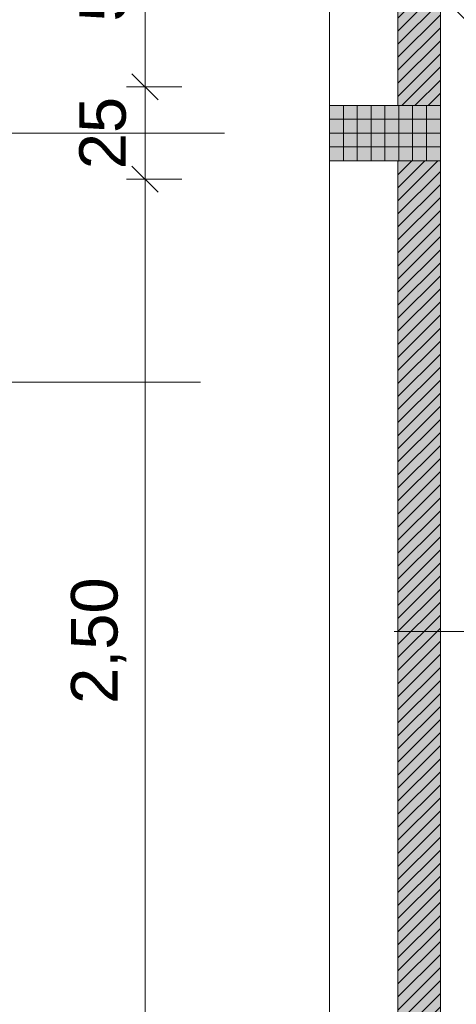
# Model space of a CAD drawing. Header units: metres. Extents: x -111 to 152, y -132 to 99.
# Tile 50 of 256: x -40.66 to -39.48, y -2.36 to 0.31. Entities that reach past the tile are written whole.
import ezdxf

# ---------------------------------------------------------------- set-up
doc = ezdxf.new("R2010")
doc.units = ezdxf.units.M
doc.header["$PDMODE"] = 1
doc.header["$PDSIZE"] = -2
doc.linetypes.add('Achsen 01', pattern=[5.291531, 3.175, -1.058062, 0.352704, -0.705764])
doc.linetypes.add('Raster 01', pattern=[2, 1, -1])
doc.layers.get('0').update_dxf_attribs({"lineweight": 25})
for name, color, linetype, lineweight, true_color in [('014_Fassadenarbeiten-000 Aufsicht Betonfertigteile', 7, 'Continuous', 9, 0xc0c0c0), ('AV1-Achsen', 1, 'Achsen 01', 18, 0xff0000), ('AV1-Raster', 7, 'Raster 01', 9, 0xa6a6a6)]:
    doc.layers.add(name, color=color, linetype=linetype, lineweight=lineweight, true_color=true_color)
for name, color, linetype, lineweight in [('014_Fassadenarbeiten-330 Betonfertigteile vertikal', 7, 'Continuous', 9), ('014_Fassadenarbeiten-330 Mauerwerk 11.5cm', 7, 'Continuous', 9), ('_1.35m (3D)', 7, 'Continuous', 9), ('_EG (2D)', 7, 'Continuous', 9), ('_GRU (2D)', 7, 'Continuous', 9), ('AV1-Schnitt Achsen', 7, 'Achsen 01', 18), ('Bemaßung-Bemaßung', 7, 'Continuous', 9), ('Keine', 7, 'Continuous', 9)]:
    doc.layers.add(name, color=color, linetype=linetype, lineweight=lineweight)
doc.layers.get('0').freeze()
doc.styles.add('Arial', font='arial.ttf')
doc.dimstyles.new('COE 50', dxfattribs={"dimtxt": 126.090495, "dimasz": 0.001414, "dimexe": 0.001, "dimexo": 0.01, "dimgap": 0.001, "dimtad": 1, "dimdec": 3, "dimtxsty": 'Arial', "dimblk": 'VW_SLASH-3', "dimblk1": 'VW_SLASH-3', "dimblk2": 'VW_SLASH-3', "dimcen": 0, "dimadec": 3, "dimazin": 0, "dimtfac": 0.8, "dimtdec": 3, "dimtix": 1, "dimtmove": 0, "dimatfit": 0, "dimldrblk": 'VW_SLASH-2', "dimfxl": 0.002, "dimfxlon": 1, "dimfrac": 2, "dimtolj": 1, "dimarcsym": 0})
pattern_1 = [(45, (0, 0), (0.01767767, -0.01767767), [])]

# ---------------------------------------------------------------- blocks, each defined once
blk = doc.blocks.new('Group-2')
at = {"layer": 'AV1-Raster'}
blk.add_line((1.35, -1.35), (-40.5, -1.35), dxfattribs=at)
blk = doc.blocks.new('1.35m (3D)')
at = {"layer": 'AV1-Raster', "color": 7}
blk.add_blockref('Group-2', (0, 0), dxfattribs=at)
blk = doc.blocks.new('VW_SLASH-3')
at = {"color": 0, "linetype": 'ByBlock', "lineweight": -2, "transparency": 16777216}
blk.add_line((0, 0), (-1, 0), dxfattribs=at)
at = {"color": 0, "linetype": 'Continuous', "lineweight": 15, "transparency": 16777216, "flags": 128}
blk.add_lwpolyline([(0.5, 0.5), (-0.5, -0.5)], dxfattribs=at)
blk = doc.blocks.new('*D343')
at = {"layer": 'Bemaßung-Bemaßung', "color": 0, "lineweight": -2}
for p, q in [((-39.825, 2.575), (-39.825, 2.725)), ((-39.64, 2.575), (-39.64, 2.725)), ((-39.8957, 2.675), (-39.9664, 2.675)), ((-39.64, 2.675), (-39.825, 2.675)), ((-39.5693, 2.675), (-39.4986, 2.675))]:
    blk.add_line(p, q, dxfattribs=at)
at = {"layer": 'Defpoints', "color": 0}
for p in [(-39.825, 2.675), (-39.64, 0.49), (-39.825, 0.075)]:
    blk.add_point(p, dxfattribs=at)
at = {"layer": 'Bemaßung-Bemaßung', "color": 0, "lineweight": -2, "xscale": 0.070693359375, "yscale": 0.070693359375, "zscale": 0.070693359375}
blk.add_blockref('VW_SLASH-3', (-39.825, 2.675), dxfattribs=at)
at = {"layer": 'Bemaßung-Bemaßung', "color": 0, "lineweight": -2, "xscale": 0.070693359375, "yscale": 0.070693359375, "zscale": 0.070693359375, "rotation": 180}
blk.add_blockref('VW_SLASH-3', (-39.64, 2.675), dxfattribs=at)
at = {"layer": 'Bemaßung-Bemaßung', "color": 0, "insert": (-39.9637, 2.8264), "char_height": 0.12609, "attachment_point": 5, "style": 'Arial'}
blk.add_mtext('\\A1;18\\S5^ ;', dxfattribs=at)
blk = doc.blocks.new('VW_SLASH-2')
at = {"color": 0, "linetype": 'ByBlock', "lineweight": -2, "transparency": 16777216}
blk.add_line((0, 0), (-1, 0), dxfattribs=at)
at = {"color": 0, "linetype": 'Continuous', "lineweight": 15, "transparency": 16777216, "flags": 128}
blk.add_lwpolyline([(0.5, 0.5), (-0.5, -0.5)], dxfattribs=at)
blk = doc.blocks.new('*D379')
at = {"layer": 'Bemaßung-Bemaßung', "color": 0, "lineweight": -2}
for p, q in [((-39.825, 1.575), (-39.825, 1.725)), ((-39.275, 1.575), (-39.275, 1.725)), ((-39.3457, 1.675), (-39.7543, 1.675))]:
    blk.add_line(p, q, dxfattribs=at)
at = {"layer": 'Defpoints', "color": 0}
for p in [(-39.825, 1.675), (-39.275, 0.125), (-39.825, -0.075)]:
    blk.add_point(p, dxfattribs=at)
at = {"layer": 'Bemaßung-Bemaßung', "color": 0, "lineweight": -2, "xscale": 0.070693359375, "yscale": 0.070693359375, "zscale": 0.070693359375, "rotation": 180}
blk.add_blockref('VW_SLASH-3', (-39.825, 1.675), dxfattribs=at)
at = {"layer": 'Bemaßung-Bemaßung', "color": 0, "lineweight": -2, "xscale": 0.070693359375, "yscale": 0.070693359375, "zscale": 0.070693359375}
blk.add_blockref('VW_SLASH-3', (-39.275, 1.675), dxfattribs=at)
at = {"layer": 'Bemaßung-Bemaßung', "color": 0, "insert": (-39.55, 1.7891), "char_height": 0.12609, "attachment_point": 5, "style": 'Arial'}
blk.add_mtext('\\A1;55', dxfattribs=at)
blk = doc.blocks.new('*D426')
at = {"layer": 'Bemaßung-Bemaßung', "color": 0, "lineweight": -2}
for p, q in [((-39.825, 3.075), (-39.825, 3.225)), ((0.675, 3.075), (0.675, 3.225)), ((-39.7543, 3.175), (0.6043, 3.175))]:
    blk.add_line(p, q, dxfattribs=at)
at = {"layer": 'Defpoints', "color": 0}
for p in [(0.675, 3.175), (-39.825, 0), (0.675, 0)]:
    blk.add_point(p, dxfattribs=at)
at = {"layer": 'Bemaßung-Bemaßung', "color": 0, "lineweight": -2, "xscale": 0.070693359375, "yscale": 0.070693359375, "zscale": 0.070693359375, "rotation": 180}
blk.add_blockref('VW_SLASH-3', (-39.825, 3.175), dxfattribs=at)
at = {"layer": 'Bemaßung-Bemaßung', "color": 0, "lineweight": -2, "xscale": 0.070693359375, "yscale": 0.070693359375, "zscale": 0.070693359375}
blk.add_blockref('VW_SLASH-3', (0.675, 3.175), dxfattribs=at)
at = {"layer": 'Bemaßung-Bemaßung', "color": 0, "insert": (-19.575, 3.3008), "char_height": 0.12609, "attachment_point": 5, "style": 'Arial'}
blk.add_mtext('\\A1;40,50', dxfattribs=at)
blk = doc.blocks.new('*D525')
at = {"layer": 'Bemaßung-Bemaßung', "color": 0, "lineweight": -2}
for p, q in [((-41.225, -0.075), (-41.375, -0.075)), ((-41.325, -0.1457), (-41.325, -2.5543)), ((-41.225, -2.625), (-41.375, -2.625))]:
    blk.add_line(p, q, dxfattribs=at)
at = {"layer": 'Defpoints', "color": 0}
for p in [(-39.825, -0.075), (-41.325, -2.625), (-39.825, -2.625)]:
    blk.add_point(p, dxfattribs=at)
at = {"layer": 'Bemaßung-Bemaßung', "color": 0, "lineweight": -2, "xscale": 0.070693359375, "yscale": 0.070693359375, "zscale": 0.070693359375}
for p, rotation in [((-41.325, -0.075), 89.99999999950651), ((-41.325, -2.625), 269.9999999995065)]:
    blk.add_blockref('VW_SLASH-3', p, dxfattribs=dict(at, rotation=rotation))
at = {"layer": 'Bemaßung-Bemaßung', "color": 0, "insert": (-41.4508, -1.35), "char_height": 0.12609, "attachment_point": 5, "rotation": 90, "style": 'Arial'}
blk.add_mtext('\\A1;2,55', dxfattribs=at)
blk = doc.blocks.new('*D526')
at = {"layer": 'Bemaßung-Bemaßung', "color": 0, "lineweight": -2}
for p, q in [((-41.325, 0.1457), (-41.325, 0.2164)), ((-41.225, 0.075), (-41.375, 0.075)), ((-41.325, 0.075), (-41.325, -0.075)), ((-41.225, -0.075), (-41.375, -0.075)), ((-41.325, -0.1457), (-41.325, -0.2164))]:
    blk.add_line(p, q, dxfattribs=at)
at = {"layer": 'Defpoints', "color": 0}
for p in [(-39.825, 0.075), (-41.325, -0.075), (-39.825, -0.075)]:
    blk.add_point(p, dxfattribs=at)
at = {"layer": 'Bemaßung-Bemaßung', "color": 0, "lineweight": -2, "xscale": 0.070693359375, "yscale": 0.070693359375, "zscale": 0.070693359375}
for p, rotation in [((-41.325, 0.075), 269.999999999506), ((-41.325, -0.075), 89.99999999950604)]:
    blk.add_blockref('VW_SLASH-3', p, dxfattribs=dict(at, rotation=rotation))
at = {"layer": 'Bemaßung-Bemaßung', "color": 0, "insert": (-41.5144, 0), "char_height": 0.12609, "attachment_point": 5, "rotation": 90, "style": 'Arial'}
blk.add_mtext('\\A1;15', dxfattribs=at)
blk = doc.blocks.new('*D527')
at = {"layer": 'Bemaßung-Bemaßung', "color": 0, "lineweight": -2}
for p, q in [((-41.225, 0.49), (-41.375, 0.49)), ((-41.325, 0.4193), (-41.325, 0.1457)), ((-41.225, 0.075), (-41.375, 0.075))]:
    blk.add_line(p, q, dxfattribs=at)
at = {"layer": 'Defpoints', "color": 0}
for p in [(-39.64, 0.49), (-41.325, 0.075), (-39.825, 0.075)]:
    blk.add_point(p, dxfattribs=at)
at = {"layer": 'Bemaßung-Bemaßung', "color": 0, "lineweight": -2, "xscale": 0.070693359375, "yscale": 0.070693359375, "zscale": 0.070693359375}
for p, rotation in [((-41.325, 0.49), 89.99999999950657), ((-41.325, 0.075), 269.9999999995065)]:
    blk.add_blockref('VW_SLASH-3', p, dxfattribs=dict(at, rotation=rotation))
at = {"layer": 'Bemaßung-Bemaßung', "color": 0, "insert": (-41.4593, 0.2825), "char_height": 0.12609, "attachment_point": 5, "rotation": 90, "style": 'Arial'}
blk.add_mtext('\\A1;41\\S5^ ;', dxfattribs=at)
blk = doc.blocks.new('*D529')
at = {"layer": 'Bemaßung-Bemaßung', "color": 0, "lineweight": -2}
for p, q in [((-40.225, 0.675), (-40.375, 0.675)), ((-40.325, 0.1957), (-40.325, 0.6043)), ((-40.225, 0.125), (-40.375, 0.125))]:
    blk.add_line(p, q, dxfattribs=at)
at = {"layer": 'Defpoints', "color": 0}
for p in [(-40.325, 0.675), (-28.35, 0.675), (-28.35, 0.125)]:
    blk.add_point(p, dxfattribs=at)
at = {"layer": 'Bemaßung-Bemaßung', "color": 0, "lineweight": -2, "xscale": 0.070693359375, "yscale": 0.070693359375, "zscale": 0.070693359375}
for p, rotation in [((-40.325, 0.675), 90), ((-40.325, 0.125), 270)]:
    blk.add_blockref('VW_SLASH-3', p, dxfattribs=dict(at, rotation=rotation))
at = {"layer": 'Bemaßung-Bemaßung', "color": 0, "insert": (-40.4391, 0.4), "char_height": 0.12609, "attachment_point": 5, "rotation": 90, "style": 'Arial'}
blk.add_mtext('\\A1;55', dxfattribs=at)
blk = doc.blocks.new('*D530')
at = {"layer": 'Bemaßung-Bemaßung', "color": 0, "lineweight": -2}
for p, q in [((-40.325, 0.1957), (-40.325, 0.2664)), ((-40.225, 0.125), (-40.375, 0.125)), ((-40.325, -0.125), (-40.325, 0.125)), ((-40.225, -0.125), (-40.375, -0.125)), ((-40.325, -0.1957), (-40.325, -0.2664))]:
    blk.add_line(p, q, dxfattribs=at)
at = {"layer": 'Defpoints', "color": 0}
for p in [(-40.325, 0.125), (-28.35, 0.125), (-39.025, -0.125)]:
    blk.add_point(p, dxfattribs=at)
at = {"layer": 'Bemaßung-Bemaßung', "color": 0, "lineweight": -2, "xscale": 0.070693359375, "yscale": 0.070693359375, "zscale": 0.070693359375}
for p, rotation in [((-40.325, 0.125), 270), ((-40.325, -0.125), 90)]:
    blk.add_blockref('VW_SLASH-3', p, dxfattribs=dict(at, rotation=rotation))
at = {"layer": 'Bemaßung-Bemaßung', "color": 0, "insert": (-40.4394, 0), "char_height": 0.12609, "attachment_point": 5, "rotation": 90, "style": 'Arial'}
blk.add_mtext('\\A1;25', dxfattribs=at)
blk = doc.blocks.new('*D531')
at = {"layer": 'Bemaßung-Bemaßung', "color": 0, "lineweight": -2}
for p, q in [((-40.225, -0.125), (-40.375, -0.125)), ((-40.325, -2.5543), (-40.325, -0.1957)), ((-40.225, -2.625), (-40.375, -2.625))]:
    blk.add_line(p, q, dxfattribs=at)
at = {"layer": 'Defpoints', "color": 0}
for p in [(-40.325, -0.125), (-39.025, -0.125), (-39.025, -2.625)]:
    blk.add_point(p, dxfattribs=at)
at = {"layer": 'Bemaßung-Bemaßung', "color": 0, "lineweight": -2, "xscale": 0.070693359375, "yscale": 0.070693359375, "zscale": 0.070693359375}
for p, rotation in [((-40.325, -0.125), 90), ((-40.325, -2.625), 270)]:
    blk.add_blockref('VW_SLASH-3', p, dxfattribs=dict(at, rotation=rotation))
at = {"layer": 'Bemaßung-Bemaßung', "color": 0, "insert": (-40.4508, -1.375), "char_height": 0.12609, "attachment_point": 5, "rotation": 90, "style": 'Arial'}
blk.add_mtext('\\A1;2,50', dxfattribs=at)
blk = doc.blocks.new('Group-717')
at = {"layer": 'AV1-Achsen'}
blk.add_line((-43.2844, 0), (4.2656, 0), dxfattribs=at)
blk = doc.blocks.new('Group-724')
at = {"layer": 'AV1-Schnitt Achsen'}
blk.add_line((-43.35, -0.675), (4.2, -0.675), dxfattribs=at)
blk = doc.blocks.new('GRU (2D)')
at = {"layer": 'AV1-Achsen', "color": 7}
blk.add_blockref('Group-717', (0, 0), dxfattribs=at)
at = {"layer": 'AV1-Schnitt Achsen', "color": 7}
blk.add_blockref('Group-724', (0, 0), dxfattribs=at)
blk = doc.blocks.new('EG (2D)')
at = {"layer": '014_Fassadenarbeiten-330 Betonfertigteile vertikal', "linetype": 'Continuous', "lineweight": 0}
blk.add_hatch(color=9, dxfattribs=at).paths.add_polyline_path([(-39.525, -0.075), (-39.525, 0.075), (-39.825, 0.075), (-39.825, -0.075)])
at = {"layer": '014_Fassadenarbeiten-330 Betonfertigteile vertikal', "linetype": 'Continuous', "lineweight": 9}
h = blk.add_hatch(dxfattribs=at)
h.set_pattern_fill('Stahlbetonfertigteil', color=8, style=0, pattern_type=2)
h.set_pattern_definition([(-90, (0, 0), (0.0375, 0), [])])
h.paths.add_polyline_path([(-39.525, -0.075), (-39.525, 0.075), (-39.825, 0.075), (-39.825, -0.075)])
at = {"layer": '014_Fassadenarbeiten-330 Betonfertigteile vertikal', "linetype": 'Continuous', "lineweight": 13}
h = blk.add_hatch(dxfattribs=at)
h.set_pattern_fill('Stahlbetonfertigteil-1', color=8, style=0, pattern_type=2)
h.set_pattern_definition([(0, (0, 0), (2e-18, -0.0375), [])])
h.paths.add_polyline_path([(-39.525, -0.075), (-39.525, 0.075), (-39.825, 0.075), (-39.825, -0.075)])
at = {"layer": '014_Fassadenarbeiten-330 Mauerwerk 11.5cm', "linetype": 'Continuous', "lineweight": 0, "true_color": 0xd19783}
for points in [[(-39.64, 0.075), (-39.64, 0.49), (-39.225, 0.49), (-39.225, 0.375), (-39.525, 0.375), (-39.525, 0.075)], [(-39.525, -2.625), (-39.64, -2.625), (-39.64, -0.075), (-39.525, -0.075)]]:
    blk.add_hatch(color=33, dxfattribs=at).paths.add_polyline_path(points)
at = {"layer": '014_Fassadenarbeiten-330 Mauerwerk 11.5cm', "linetype": 'Continuous', "lineweight": 9}
h = blk.add_hatch(dxfattribs=at)
h.set_pattern_fill('Mauerwerk Münster', color=8, style=0, pattern_type=2)
h.set_pattern_definition(pattern_1)
h.paths.add_polyline_path([(-39.64, 0.075), (-39.64, 0.49), (-39.225, 0.49), (-39.225, 0.375), (-39.525, 0.375), (-39.525, 0.075)])
h = blk.add_hatch(dxfattribs=at)
h.set_pattern_fill('Mauerwerk Münster', color=8, style=0, pattern_type=2)
h.set_pattern_definition(pattern_1)
h.paths.add_polyline_path([(-39.525, -2.625), (-39.64, -2.625), (-39.64, -0.075), (-39.525, -0.075)])
at = {"layer": '014_Fassadenarbeiten-000 Aufsicht Betonfertigteile', "flags": 128}
blk.add_lwpolyline([(-39.36, -5.4), (-39.36, -21.6), (-39.455, -21.6), (-39.455, -21.905), (-39.825, -22.275), (-39.825, 0.675), (-39.455, 0.305), (-39.455, -5.4)], close=True, dxfattribs=at)
at = {"layer": '014_Fassadenarbeiten-330 Betonfertigteile vertikal', "flags": 128}
blk.add_lwpolyline([(-39.525, -0.075), (-39.525, 0.075), (-39.825, 0.075), (-39.825, -0.075)], close=True, dxfattribs=at)
at = {"layer": '014_Fassadenarbeiten-330 Mauerwerk 11.5cm', "flags": 128}
for points in [[(-39.64, 0.075), (-39.64, 0.49), (-39.225, 0.49), (-39.225, 0.375), (-39.525, 0.375), (-39.525, 0.075)], [(-39.525, -2.625), (-39.64, -2.625), (-39.64, -0.075), (-39.525, -0.075)]]:
    blk.add_lwpolyline(points, close=True, dxfattribs=at)
at = {"layer": 'Keine', "color": 9, "linetype": 'Continuous', "lineweight": 13, "flags": 128}
blk.add_lwpolyline([(-39.825, 0.675), (0.675, 0.675), (0.675, -22.275), (-39.825, -22.275)], close=True, dxfattribs=at)
at = {"layer": 'Bemaßung-Bemaßung'}
for base, p1, p2, text, picture, middle in [((0.675, 3.175), (-39.825, 0), (0.675, 0), '40,50', '*D426', (-19.575, 3.3008)), ((-39.825, 1.675), (-39.275, 0.125), (-39.825, -0.075), '55', '*D379', (-39.55, 1.7891))]:
    dim = blk.add_linear_dim(base=base, p1=p1, p2=p2, text=text, dimstyle='COE 50', override={"dimtxt": 0.12609, "dimasz": 0.070693, "dimexe": 0.05, "dimgap": 0.05, "dimpost": '<>', "dimtxsty": 'Arial', "dimtmove": 2, "dimfxl": 0.1}, dxfattribs=at)
    dim.commit()
    dim.dimension.update_dxf_attribs({"geometry": picture, "text_midpoint": middle})
dim = blk.add_linear_dim(base=(-39.825, 2.675), p1=(-39.64, 0.49), p2=(-39.825, 0.075), text='18\\S5^ ;', dimstyle='COE 50', override={"dimtxt": 0.12609, "dimasz": 0.070693, "dimexe": 0.05, "dimgap": 0.05, "dimpost": '<>', "dimtxsty": 'Arial', "dimtix": 0, "dimtmove": 2, "dimfxl": 0.1}, dxfattribs=at)
dim.commit()
dim.dimension.update_dxf_attribs({"geometry": '*D343', "text_midpoint": (-39.9637, 2.8264), "dimtype": 160})
for base, p1, p2, angle, text, override, picture, middle in [((-40.325, 0.675), (-28.35, 0.125), (-28.35, 0.675), 270, '55', {"dimtxt": 0.12609, "dimasz": 0.070693, "dimexe": 0.05, "dimgap": 0.05, "dimpost": '<>', "dimtxsty": 'Arial', "dimtmove": 2, "dimfxl": 0.1}, '*D529', (-40.4391, 0.4)), ((-41.325, 0.075), (-39.64, 0.49), (-39.825, 0.075), 90, '41\\S5^ ;', {"dimtxt": 0.12609, "dimasz": 0.070693, "dimexe": 0.05, "dimgap": 0.05, "dimpost": '<>', "dimtxsty": 'Arial', "dimtmove": 2, "dimfxl": 0.1}, '*D527', (-41.4593, 0.2825)), ((-40.325, 0.125), (-39.025, -0.125), (-28.35, 0.125), 270, '25', {"dimtxt": 0.12609, "dimasz": 0.070693, "dimexe": 0.05, "dimgap": 0.05, "dimpost": '<>', "dimtxsty": 'Arial', "dimtmove": 2, "dimfxl": 0.1}, '*D530', (-40.4394, 0)), ((-41.325, -0.075), (-39.825, 0.075), (-39.825, -0.075), 90, '15', {"dimtxt": 0.12609, "dimasz": 0.070693, "dimexe": 0.05, "dimgap": 0.05, "dimpost": '<>', "dimtxsty": 'Arial', "dimtix": 0, "dimtmove": 2, "dimfxl": 0.1}, '*D526', (-41.5144, 0)), ((-41.325, -2.625), (-39.825, -0.075), (-39.825, -2.625), 90, '2,55', {"dimtxt": 0.12609, "dimasz": 0.070693, "dimexe": 0.05, "dimgap": 0.05, "dimpost": '<>', "dimtxsty": 'Arial', "dimtmove": 2, "dimfxl": 0.1}, '*D525', (-41.4508, -1.35)), ((-40.325, -0.125), (-39.025, -2.625), (-39.025, -0.125), 270, '2,50', {"dimtxt": 0.12609, "dimasz": 0.070693, "dimexe": 0.05, "dimgap": 0.05, "dimpost": '<>', "dimtxsty": 'Arial', "dimtmove": 2, "dimfxl": 0.1}, '*D531', (-40.4508, -1.375))]:
    dim = blk.add_linear_dim(base=base, p1=p1, p2=p2, angle=angle, text=text, dimstyle='COE 50', override=override, dxfattribs=at)
    dim.commit()
    dim.dimension.update_dxf_attribs({"geometry": picture, "text_midpoint": middle})

msp = doc.modelspace()

# ---------------------------------------------------------------- block references
at = {"layer": '_1.35m (3D)'}
msp.add_blockref('1.35m (3D)', (0, 0), dxfattribs=at)

# ---------------------------------------------------------------- next in the draw order: block references
at = {"layer": '_EG (2D)'}
msp.add_blockref('EG (2D)', (0, 0), dxfattribs=at)

# ---------------------------------------------------------------- next in the draw order: block references
at = {"layer": '_GRU (2D)'}
msp.add_blockref('GRU (2D)', (0, 0), dxfattribs=at)

doc.saveas('drawing.dxf')
